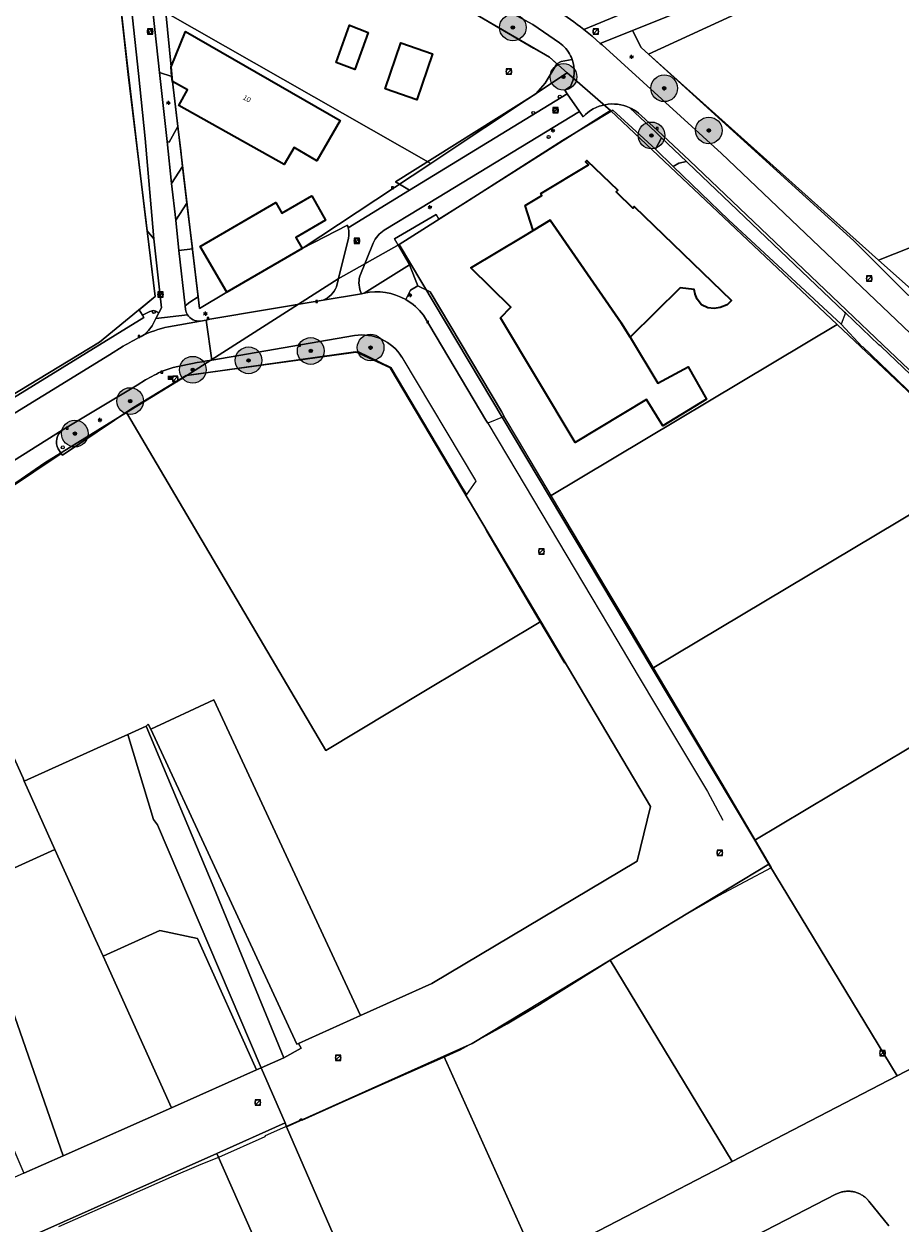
# Model space of a CAD drawing. Header units: metres. Extents: x 163543 to 168130, y 402678 to 405437.
# Tile 120 of 256: x 164845 to 164977, y 403291 to 403471. Entities that reach past the tile are written whole.
import ezdxf
from ezdxf.enums import TextEntityAlignment as Align

# ---------------------------------------------------------------- set-up
doc = ezdxf.new("R2010")
doc.units = ezdxf.units.M
doc.layers.get('0').update_dxf_attribs({"lineweight": 25})
for name, color, linetype, lineweight in [('X-CA190022.004-UO-BGT_Ondergrond$0$GE_201_SHDHek_Lijn_GEM', 253, 'X-CA190022.004-UO-BGT_Ondergrond$0$Hekwerk', 9), ('X-CA190022.004-UO-BGT_Ondergrond$0$GE_203_VGOHaag_Lijn_GEM', 253, 'X-CA190022.004-UO-BGT_Ondergrond$0$Heg', 9), ('X-CA190022.004-UO-BGT_Ondergrond$0$GE_314_WGDRijbaanLokaleweg_Vlak_GEM', 253, 'Continuous', 9), ('X-CA190022.004-UO-BGT_Ondergrond$0$GE_316_WGDFietspad_Vlak_GEM', 253, 'Continuous', 9), ('X-CA190022.004-UO-BGT_Ondergrond$0$GE_322_WGDInrit_Vlak_GEM', 253, 'Continuous', 9), ('X-CA190022.004-UO-BGT_Ondergrond$0$GE_363_OWGBerm_openverharding_Vlak_GEM', 253, 'Continuous', 9), ('X-CA190022.004-UO-BGT_Ondergrond$0$GE_364_OWGBerm_halfverhard_Vlak_GEM', 253, 'Continuous', 9), ('X-CA190022.004-UO-BGT_Ondergrond$0$GE_366_OWGBerm_groenvoorziening_Vlak_GEM', 253, 'Continuous', 9), ('X-CA190022.004-UO-BGT_Ondergrond$0$GE_367_OWGBerm_groenvoorziening_grasenk_GEM', 253, 'Continuous', 9), ('X-CA190022.004-UO-BGT_Ondergrond$0$GE_401_OTDErf_Vlak_GEM', 253, 'Continuous', 9), ('X-CA190022.004-UO-BGT_Ondergrond$0$GE_4502_GBKN_Huisnummer_Lijn_GEM', 7, 'Continuous', 9), ('X-CA190022.004-UO-BGT_Ondergrond$0$GE_476_BTDGraslandagrarisch_Vlak_GEM', 253, 'Continuous', 9), ('X-CA190022.004-UO-BGT_Ondergrond$0$GE_601_PNDgrondvlakpand_Vlak_MV_GEM', 34, 'Continuous', 35), ('X-CA190022.004-UO-BGT_Ondergrond$0$GE_814_BRDVerkeersbord_Punt_GEM', 253, 'Continuous', 9), ('X-CA190022.004-UO-BGT_Ondergrond$0$GE_861_PALLichtmast_Punt_GEM', 253, 'Continuous', 9), ('X-CA190022.004-UO-BGT_Ondergrond$0$GE_885_PutInspectieofRioolput_Punt_GEM', 253, 'Continuous', 9), ('X-CA190022.004-UO-BGT_Ondergrond$0$GE_886_PutKolk_Punt_GEM', 253, 'Continuous', 9), ('X-CA190022.004-UO-BGT_Ondergrond$0$GE_925_STMKunstobject_Punt_GEM', 253, 'Continuous', 9), ('X-CA190022.004-UO-BGT_Ondergrond$0$N-WE-RI-PUT_INSPECTIE-S', 253, 'Continuous', 9), ('X-CA190022.004-UO-DWM_Beplanting$0$B-WE-GR-BOOM-S AFKOMSTIG UIT BGT', 252, 'Continuous', 0), ('X-CA190022.004-UO-KAD_Percelen$0$B-WE-KG-GRENS_PERCEEL-GV', 150, 'Continuous', 9), ('X-CA190022.004-UO-WHM_Riolering gemeente_NLCS_v0.1$0$B-WE-RI-PUT-S', 214, 'Continuous', 15)]:
    doc.layers.add(name, color=color, linetype=linetype, lineweight=lineweight)
doc.layers.add('X-CA190022.004-UO-DWM_Beplanting$0$N-GV-GR-GRAS-A-200', color=7, linetype='Continuous')
doc.styles.add('X-CA190022.004-UO-BGT_Ondergrond$0$BGT_NAR', font='arial.ttf', dxfattribs={"height": 1})
doc.styles.add('X-CA190022.004-UO-BGT_Ondergrond$0$NLCS-ISO', font='NLCS-ISO.ttf')
doc.linetypes.add('X-CA190022.004-UO-BGT_Ondergrond$0$Heg', pattern='A,5,-1.5,[2,dgnlstyle-meierijstad.shx,S=0.007937,R=45,X=0,Y=0],-1.5', length=8)
doc.linetypes.add('X-CA190022.004-UO-BGT_Ondergrond$0$Hekwerk', pattern='A,5,-1.5,[2,dgnlstyle-Veghel.shx,S=0.007937,R=0,X=0,Y=0],-1.5', length=8)

# ---------------------------------------------------------------- blocks, each defined once
blk = doc.blocks.new('X-CA190022.004-UO-BGT_Ondergrond$0$SRI-KOLK-SO')
at = {"color": 0, "linetype": 'ByBlock', "lineweight": 18}
blk.add_lwpolyline([(-1.125, -1.125), (1.125, -1.125), (1.125, 1.125), (-1.125, 1.125)], close=True, dxfattribs=at)
at = {"color": 0, "linetype": 'ByBlock', "lineweight": 18, "style": 'X-CA190022.004-UO-BGT_Ondergrond$0$NLCS-ISO'}
blk.add_text('k', height=1.5, dxfattribs=at).set_placement((0, 0), align=Align.MIDDLE_CENTER)
blk = doc.blocks.new('X-CA190022.004-UO-BGT_Ondergrond$0$IMGEOKolk')
at = {"xscale": 5, "yscale": 5, "zscale": 5}
blk.add_blockref('X-CA190022.004-UO-BGT_Ondergrond$0$SRI-KOLK-SO', (0, 0), dxfattribs=at)
blk = doc.blocks.new('X-CA190022.004-UO-BGT_Ondergrond$0$SIE-WEG_PAAL_VERKEERSBORD-SO')
at = {"linetype": 'ByBlock', "lineweight": 18}
blk.add_circle((0, 0), 1.5, dxfattribs=at)
at = {"linetype": 'ByBlock', "lineweight": 18, "style": 'X-CA190022.004-UO-BGT_Ondergrond$0$NLCS-ISO'}
blk.add_text('vb', height=1.5, dxfattribs=at).set_placement((0, 0.1), align=Align.MIDDLE_CENTER)
blk = doc.blocks.new('X-CA190022.004-UO-BGT_Ondergrond$0$IMGEOVerkeersbord')
at = {"xscale": 5, "yscale": 5, "zscale": 5}
blk.add_blockref('X-CA190022.004-UO-BGT_Ondergrond$0$SIE-WEG_PAAL_VERKEERSBORD-SO', (0, 0), dxfattribs=at)
blk = doc.blocks.new('X-CA190022.004-UO-BGT_Ondergrond$0$SRI-PUT_INSPECTIEPUT_RIOOLPUT-SO')
at = {"color": 0, "linetype": 'ByBlock', "lineweight": 18}
blk.add_lwpolyline([(-1.12, -1.12), (1.12, -1.12), (1.12, 1.12), (-1.12, 1.12)], close=True, dxfattribs=at)
at = {"color": 0, "linetype": 'ByBlock', "lineweight": 18, "style": 'X-CA190022.004-UO-BGT_Ondergrond$0$NLCS-ISO'}
blk.add_text('r', height=1.5, dxfattribs=at).set_placement((0, 0.28), align=Align.MIDDLE_CENTER)
blk = doc.blocks.new('X-CA190022.004-UO-BGT_Ondergrond$0$IMGEOInspectierioolput')
at = {"layer": 'X-CA190022.004-UO-BGT_Ondergrond$0$N-WE-RI-PUT_INSPECTIE-S', "xscale": 10, "yscale": 10, "zscale": 10}
blk.add_blockref('X-CA190022.004-UO-BGT_Ondergrond$0$SRI-PUT_INSPECTIEPUT_RIOOLPUT-SO', (0, 0), dxfattribs=at)
blk = doc.blocks.new('X-CA190022.004-UO-BGT_Ondergrond$0$N-SIE-WEG_LICHTMAST-SO')
h = blk.add_hatch(color=256)
h.paths.add_polyline_path([(1.2, 0.5, 0.658505), (-1.2, 0.5)])
h.paths.add_polyline_path([(-1.2, -0.5, 0.658505), (1.2, -0.5)])
at = {"flags": 128}
for points in [[(-2.2, 1.3), (-1.1, 0.6)], [(-1.2, 0.5), (1.2, 0.5)], [(0, 1.3), (0, 2.5)], [(1.1, 0.6), (2.2, 1.3)], [(-2.2, -1.3), (-1.1, -0.6)], [(-1.2, -0.5), (1.2, -0.5)], [(0, -1.3), (0, -2.5)], [(2.2, -1.3), (1.1, -0.6)]]:
    blk.add_lwpolyline(points, dxfattribs=at)
at = {"ltscale": 0.5}
blk.add_circle((0, 0), 1.27, dxfattribs=at)
at = {"style": 'X-CA190022.004-UO-BGT_Ondergrond$0$NLCS-ISO'}
blk.add_attdef('TYPE', text='', height=1.8, dxfattribs=at).set_placement((0, 2.5), align=Align.BOTTOM_CENTER)
blk = doc.blocks.new('X-CA190022.004-UO-BGT_Ondergrond$0$IMGEOLichtmastpaal')
at = {"xscale": 5, "yscale": 5, "zscale": 5}
blk.add_blockref('X-CA190022.004-UO-BGT_Ondergrond$0$N-SIE-WEG_LICHTMAST-SO', (0, 6.4), dxfattribs=at)
blk = doc.blocks.new('*U26')
at = {"layer": 'X-CA190022.004-UO-BGT_Ondergrond$0$GE_925_STMKunstobject_Punt_GEM'}
h = blk.add_hatch(color=30, dxfattribs=at)
edge = h.paths.add_edge_path()
edge.add_spline(control_points=[(-15.9, -13.3), (-15.9, -15.9), (-13.3, -15.9)], knot_values=[0, 0, 0, 1, 1, 1], degree=2, periodic=0)
edge.add_line((-13.3, -15.9), (13.3, -15.9))
edge.add_spline(control_points=[(13.3, -15.9), (15.9, -15.9), (15.9, -13.3)], knot_values=[0, 0, 0, 1, 1, 1], degree=2, periodic=0)
edge.add_line((15.9, -13.3), (15.9, 13.3))
edge.add_spline(control_points=[(15.9, 13.3), (15.9, 15.9), (13.3, 15.9)], knot_values=[0, 0, 0, 1, 1, 1], degree=2, periodic=0)
edge.add_line((13.3, 15.9), (-13.3, 15.9))
edge.add_spline(control_points=[(-13.3, 15.9), (-15.9, 15.9), (-15.9, 13.3)], knot_values=[0, 0, 0, 1, 1, 1], degree=2, periodic=0)
edge.add_line((-15.9, 13.3), (-15.9, -13.3))
blk = doc.blocks.new('X-CA190022.004-UO-BGT_Ondergrond$0$IMGEOKunstobject')
at = {"layer": 'X-CA190022.004-UO-BGT_Ondergrond$0$GE_925_STMKunstobject_Punt_GEM'}
h = blk.add_hatch(color=0, dxfattribs=at)
edge = h.paths.add_edge_path()
edge.add_line((7.9, 9.1), (-7.9, 9.1))
edge.add_spline(control_points=[(-7.9, 9.1), (-9.1, 8.8), (-9.1, 7.9)], knot_values=[0, 0, 0, 1, 1, 1], degree=2, periodic=0)
edge.add_line((-9.1, 7.9), (-9.1, -7.9))
edge.add_spline(control_points=[(-9.1, -7.9), (-9.1, -9), (-7.7, -9.1)], knot_values=[0, 0, 0, 1, 1, 1], degree=2, periodic=0)
edge.add_line((-7.7, -9.1), (7.7, -9.1))
edge.add_spline(control_points=[(7.7, -9.1), (9.1, -9), (9.1, -7.9)], knot_values=[0, 0, 0, 1, 1, 1], degree=2, periodic=0)
edge.add_line((9.1, -7.9), (9.1, 7.9))
edge.add_spline(control_points=[(9.1, 7.9), (8.8, 9.1), (7.9, 9.1)], knot_values=[0, 0, 0, 1, 1, 1], degree=2, periodic=0)
h = blk.add_hatch(color=0, dxfattribs=at)
edge = h.paths.add_edge_path(flags=0)
edge.add_spline(control_points=[(-6.4, -6.2), (-6.4, -6.4), (-6.2, -6.4)], knot_values=[0, 0, 0, 1, 1, 1], degree=2, periodic=0)
edge.add_line((-6.2, -6.4), (6.2, -6.4))
edge.add_spline(control_points=[(6.2, -6.4), (6.4, -6.4), (6.4, -6.2)], knot_values=[0, 0, 0, 1, 1, 1], degree=2, periodic=0)
edge.add_line((6.4, -6.2), (6.4, 6.2))
edge.add_spline(control_points=[(6.4, 6.2), (6.4, 6.3), (6.2, 6.4)], knot_values=[0, 0, 0, 1, 1, 1], degree=2, periodic=0)
edge.add_line((6.2, 6.4), (-6.2, 6.4))
edge.add_spline(control_points=[(-6.2, 6.4), (-6.3, 6.4), (-6.4, 6.2)], knot_values=[0, 0, 0, 1, 1, 1], degree=2, periodic=0)
edge.add_line((-6.4, 6.2), (-6.4, -6.2))
at = {"layer": 'X-CA190022.004-UO-BGT_Ondergrond$0$GE_925_STMKunstobject_Punt_GEM', "color": 0}
blk.add_blockref('*U26', (0, 0), dxfattribs=at)
blk = doc.blocks.new('X-CA190022.004-UO-WHM_Riolering gemeente_NLCS_v0.1$0$B-SRI-PUT_BETON-SO')
blk.add_line((-1.41, -1.41), (1.41, 1.41))
at = {"lineweight": -3, "flags": 128}
blk.add_lwpolyline([(2, -2), (2, 2), (-2, 2), (-2, -2)], close=True, dxfattribs=at)
at = {"lineweight": -3}
blk.add_circle((0, 0), 2, dxfattribs=at)
blk = doc.blocks.new('X-CA190022.004-UO-DWM_Beplanting$0$SGR-BOOM_01-SO')
at = {"linetype": 'ByBlock', "lineweight": 18}
h = blk.add_hatch(color=0, dxfattribs=at)
h.dxf.hatch_style = 1
edge = h.paths.add_edge_path()
edge.add_arc((0, 0), 0.25, 0, 360)
at = {"color": 0, "linetype": 'ByBlock', "lineweight": 18}
for radius in [2, 0.25]:
    blk.add_circle((0, 0), radius, dxfattribs=at)
blk = doc.blocks.new('X-CA190022.004-UO-DWM_Beplanting$0$IMGEOBoom')
at = {"transparency": 33554457}
h = blk.add_hatch(color=256, dxfattribs=at)
h.dxf.hatch_style = 1
edge = h.paths.add_edge_path()
edge.add_arc((0, 0), 100, 0, 360)
edge = h.paths.add_edge_path(flags=17)
edge.add_arc((0, 0), 12.5, 0, 360)
h = blk.add_hatch()
h.set_pattern_fill('ANGLE', color=256)
h.set_pattern_definition([(0, (0, 0), (0, 6.985), [5.08, -1.905]), (90, (0, 0), (-6.985, 4e-16), [5.08, -1.905])])
edge = h.paths.add_edge_path(flags=17)
edge.add_arc((0, 0), 12.5, 0, 360)
at = {"layer": 'X-CA190022.004-UO-DWM_Beplanting$0$N-GV-GR-GRAS-A-200'}
h = blk.add_hatch(color=256, dxfattribs=at)
h.dxf.hatch_style = 1
edge = h.paths.add_edge_path(flags=17)
edge.add_arc((0, 0), 12.5, 0, 360)
at = {"xscale": 50, "yscale": 50, "zscale": 50}
blk.add_blockref('X-CA190022.004-UO-DWM_Beplanting$0$SGR-BOOM_01-SO', (0, 0), dxfattribs=at)

msp = doc.modelspace()

# ---------------------------------------------------------------- linework, layer by layer
at = {"layer": 'X-CA190022.004-UO-BGT_Ondergrond$0$GE_201_SHDHek_Lijn_GEM'}
for p, q in [((164863.076, 403427.538), (164862.574, 403428.321)), ((164821.572, 403401.523), (164863.308, 403427.157)), ((164863.308, 403427.157), (164863.076, 403427.538)), ((164895.485, 403422.029), (164869.658, 403418.491)), ((164900.325, 403419.702), (164895.485, 403422.029)), ((164869.658, 403418.491), (164861.493, 403413.556)), ((164861.493, 403413.556), (164851.096, 403406.561))]:
    msp.add_line(p, q, dxfattribs=at)
at = {"layer": 'X-CA190022.004-UO-BGT_Ondergrond$0$GE_203_VGOHaag_Lijn_GEM'}
for p, q in [((164923.442, 403462.283), (164922.05, 403460.69)), ((164922.05, 403460.69), (164901.016, 403447.491)), ((164933.594, 403458.225), (164926.038, 403453.675)), ((164939.983, 403452.401), (164933.594, 403458.225)), ((164901.016, 403447.491), (164901.625, 403447.123)), ((164900.866, 403438.956), (164907.089, 403442.575)), ((164903.083, 403435.041), (164900.866, 403438.956)), ((164906.224, 403430.997), (164904.35, 403431.913)), ((164916.879, 403413.079), (164906.224, 403430.997))]:
    msp.add_line(p, q, dxfattribs=at)
at = {"layer": 'X-CA190022.004-UO-BGT_Ondergrond$0$GE_314_WGDRijbaanLokaleweg_Vlak_GEM', "flags": 128}
for points in [[(164987.254, 403490.483), (164936.523, 403470.173), (164931.67, 403468.23), (164930.468, 403469.305), (164929.218, 403470.324), (164934.918, 403472.65), (164986.179, 403493.565), (164995.617, 403497.416), (165006.079, 403501.684), (165007.2, 403498.468), (164987.254, 403490.483)], [(164926.095, 403467.899), (164925.6, 403468.29), (164921.589, 403471.078), (164916.13, 403474), (164910.48, 403476.49), (164901.8, 403479.56), (164901.063, 403479.821), (164896.994, 403481.26), (164883.11, 403486.17), (164866.075, 403491.013), (164864.96, 403491.33), (164857.52, 403493.35), (164856.308, 403493.795)], [(164869.825, 403427.584), (164865.083, 403427.02), (164865.527, 403427.87), (164865.922, 403428.627), (164864.796, 403438.978), (164864.735, 403439.533), (164863.473, 403453.96), (164862.494, 403463.715), (164861.594, 403472.05), (164860.502, 403482.569), (164859.39, 403488.66), (164858.936, 403489.798), (164857.796, 403492.658), (164862.425, 403491.384), (164862.732, 403489.638), (164862.91, 403488.63), (164863.18, 403486.203), (164863.92, 403479.557), (164865.637, 403463.889)], [(164929.218, 403470.324), (164930.468, 403469.305), (164931.67, 403468.23)], [(164931.67, 403468.23), (164931.97, 403467.99), (164949.86, 403451.75), (165026.383, 403378.875), (165023.603, 403375.954), (165021.956, 403377.521), (165016.529, 403382.683), (164996.875, 403401.378), (164990.601, 403407.345), (164974.045, 403423.092), (164968.588, 403428.283), (164945.057, 403450.665), (164941.078, 403454.449), (164940.275, 403455.206), (164937.868, 403457.378), (164937.433, 403457.771)], [(164865.637, 403463.889), (164866.77, 403453.551), (164867.463, 403447.222), (164868.065, 403441.731), (164868.561, 403437.208), (164869.471, 403428.899), (164869.528, 403428.379)], [(164929.125, 403457.253), (164928.581, 403458.021), (164926.723, 403460.667), (164926.398, 403461.23), (164927.236, 403461.79)], [(164990.325, 403407.055), (164973.769, 403422.802), (164973.457, 403423.099), (164968.438, 403427.874), (164968.312, 403427.993), (164944.781, 403450.375), (164944.593, 403450.554), (164940.88, 403454.08), (164940.001, 403454.915), (164936.134, 403458.586)], [(164937.433, 403457.771), (164937.868, 403457.378), (164940.275, 403455.206), (164941.078, 403454.449), (164945.057, 403450.665), (164968.588, 403428.283), (164974.045, 403423.092)], [(164894.869, 403424.468), (164873.464, 403420.774), (164872.61, 403426.795), (164873.171, 403426.899), (164890.154, 403429.753), (164895.898, 403430.728), (164896.297, 403430.799)], [(164864.518, 403425.938), (164865.083, 403427.02), (164869.825, 403427.584)], [(164866.994, 403425.763), (164871.782, 403426.642), (164872.61, 403426.795), (164873.464, 403420.774)], [(164871.782, 403426.642), (164866.994, 403425.763)], [(164905.197, 403427.523), (164914.546, 403411.796), (164914.831, 403411.317), (164917.77, 403406.374), (164930.403, 403385.187), (164934.173, 403378.875), (164937.392, 403373.485), (164940.275, 403368.658), (164947.741, 403356.157), (164950.067, 403351.875)], [(164837.337, 403408.816), (164838.14, 403409.309), (164858.128, 403421.581), (164860.212, 403422.86)], [(164974.045, 403423.092), (164990.601, 403407.345)], [(164867.698, 403419.667), (164866.168, 403419.173)], [(164863.544, 403417.82), (164862.28, 403417.057), (164851.04, 403410.273), (164839.115, 403402.81), (164839.002, 403402.739)]]:
    msp.add_lwpolyline(points, dxfattribs=at)
at = {"layer": 'X-CA190022.004-UO-BGT_Ondergrond$0$GE_314_WGDRijbaanLokaleweg_Vlak_GEM', "extrusion": (0, 0, -1)}
for centre, radius, start, end in [((-164897.396, 403429.927), 51.426, 117.21594, 128.2287), ((-164933.532, 403452.996), 6.166, 114.96108, 129.24771), ((-164898.218, 403422.282), 8.731, 77.28691, 119.72711), ((-164898.161, 403422.23), 8.804, 119.88659, 143.04938), ((-164869.738, 403411.299), 14.722, 62.21882, 79.25811), ((-164887.583, 403376.209), 54.088, 59.59878, 62.81927)]:
    msp.add_arc(centre, radius, start, end, dxfattribs=at)
at = {"layer": 'X-CA190022.004-UO-BGT_Ondergrond$0$GE_314_WGDRijbaanLokaleweg_Vlak_GEM'}
for centre, radius, start, end in [((164922.643, 403464.067), 5.157, 19.69376, 47.98893), ((164922.689, 403464.104), 5.102, 333.02754, 19.47692), ((164933.557, 403453.042), 6.114, 65.07045, 136.46584), ((164933.532, 403452.996), 6.166, 50.75229, 65.03892), ((164871.559, 403428.685), 2.054, 188.56482, 212.40504), ((164871.561, 403428.686), 2.056, 212.4151, 276.17732), ((164860.982, 403427.893), 4.041, 297.95436, 331.06024), ((164869.738, 403411.299), 14.722, 100.74189, 117.78118), ((164895.991, 403417.535), 7.023, 31.71483, 99.19548), ((164883.682, 403351.981), 69.548, 98.44863, 103.28704), ((164880.059, 403389.012), 33.207, 114.72894, 119.82459)]:
    msp.add_arc(centre, radius, start, end, dxfattribs=at)
at = {"layer": 'X-CA190022.004-UO-BGT_Ondergrond$0$GE_316_WGDFietspad_Vlak_GEM', "flags": 128}
for points in [[(164893.917, 403440.598), (164903.114, 403446.224), (164926.723, 403460.667), (164928.581, 403458.021)], [(164928.581, 403458.021), (164904.749, 403443.535), (164899.325, 403440.238)], [(164892.156, 403431.786), (164892.411, 403432.812), (164893.96, 403439.041)], [(164897.653, 403438.325), (164895.651, 403433.363)], [(164895.898, 403430.728), (164890.154, 403429.753)]]:
    msp.add_lwpolyline(points, dxfattribs=at)
at = {"layer": 'X-CA190022.004-UO-BGT_Ondergrond$0$GE_316_WGDFietspad_Vlak_GEM'}
for centre, radius, start, end in [((164890.667, 403439.729), 3.364, 348.19508, 14.96881), ((164901.553, 403436.604), 4.263, 121.50737, 156.18442), ((164899.51, 403432.396), 3.978, 165.92733, 204.78298), ((164888.695, 403433.192), 3.735, 292.987, 337.89336)]:
    msp.add_arc(centre, radius, start, end, dxfattribs=at)
at = {"layer": 'X-CA190022.004-UO-BGT_Ondergrond$0$GE_322_WGDInrit_Vlak_GEM', "flags": 128}
for points in [[(164868.816, 403452.157), (164869.102, 403449.777), (164867.463, 403447.222), (164866.77, 403453.551), (164867.065, 403453.459), (164868.381, 403455.779), (164868.816, 403452.157)], [(164940.88, 403454.08), (164944.593, 403450.554), (164943.464, 403450.285), (164942.621, 403449.789), (164939.983, 403452.401), (164940.88, 403454.08)], [(164870.579, 403437.478), (164870.594, 403437.357), (164871.444, 403430.282), (164870.191, 403429.465), (164869.471, 403428.899), (164868.561, 403437.208), (164870.579, 403437.478)], [(164896.297, 403430.799), (164903.083, 403435.041), (164904.35, 403431.913)], [(164904.35, 403431.913), (164903.255, 403431.286), (164902.548, 403429.864)], [(164839.115, 403402.81), (164851.04, 403410.273)], [(164850.917, 403406.819), (164842.701, 403401.31), (164841.583, 403400.642), (164841.503, 403400.775), (164840.356, 403402.513)], [(164850.455, 403407.484), (164850.917, 403406.819)]]:
    msp.add_lwpolyline(points, dxfattribs=at)
at = {"layer": 'X-CA190022.004-UO-BGT_Ondergrond$0$GE_322_WGDInrit_Vlak_GEM'}
for centre, radius, start, end in [((164898.218, 403422.282), 8.731, 60.27289, 102.71309), ((164852.387, 403408.535), 2.199, 127.76632, 208.54127)]:
    msp.add_arc(centre, radius, start, end, dxfattribs=at)
at = {"layer": 'X-CA190022.004-UO-BGT_Ondergrond$0$GE_363_OWGBerm_openverharding_Vlak_GEM', "flags": 128}
for points in [[(164867.57, 403462.53), (164868.381, 403455.779), (164867.065, 403453.459), (164866.77, 403453.551), (164865.637, 403463.889), (164867.508, 403463.249), (164867.57, 403462.53)], [(164869.102, 403449.777), (164869.761, 403444.29), (164868.065, 403441.731), (164867.463, 403447.222), (164869.102, 403449.777)]]:
    msp.add_lwpolyline(points, dxfattribs=at)
at = {"layer": 'X-CA190022.004-UO-BGT_Ondergrond$0$GE_364_OWGBerm_halfverhard_Vlak_GEM', "flags": 128}
msp.add_lwpolyline([(164864.796, 403438.978), (164865.922, 403428.627), (164865.527, 403427.87), (164865.102, 403428.137), (164864.721, 403428.217), (164864.197, 403428.074), (164863.076, 403427.538), (164862.574, 403428.321), (164864.996, 403430.304), (164863.804, 403440.157), (164864.796, 403438.978)], dxfattribs=at)
at = {"layer": 'X-CA190022.004-UO-BGT_Ondergrond$0$GE_366_OWGBerm_groenvoorziening_Vlak_GEM', "flags": 128}
for points in [[(164869.528, 403428.379), (164869.471, 403428.899), (164870.191, 403429.465), (164871.444, 403430.282), (164871.654, 403428.532), (164875.72, 403430.96), (164887.02, 403437.53), (164893.807, 403441.021), (164893.917, 403440.598)], [(164893.96, 403439.041), (164892.411, 403432.812)], [(164892.411, 403432.812), (164892.156, 403431.786)], [(164902.548, 403429.864), (164903.255, 403431.286), (164904.35, 403431.913), (164906.224, 403430.997)], [(164890.154, 403429.753), (164873.171, 403426.899), (164872.61, 403426.795), (164871.782, 403426.642)], [(164906.224, 403430.997), (164916.879, 403413.079), (164917.307, 403412.359), (164914.831, 403411.317), (164914.546, 403411.796), (164905.197, 403427.523)], [(164821.826, 403400.923), (164821.444, 403401.426), (164821.572, 403401.523), (164863.308, 403427.157), (164863.076, 403427.538), (164864.197, 403428.074), (164864.721, 403428.217), (164865.102, 403428.137), (164865.527, 403427.87), (164865.083, 403427.02), (164864.518, 403425.938)], [(164873.464, 403420.774), (164894.869, 403424.468)], [(164860.212, 403422.86), (164858.128, 403421.581)], [(164858.128, 403421.581), (164838.14, 403409.309), (164837.337, 403408.816)], [(164901.966, 403421.227), (164912.985, 403402.742), (164913.036, 403402.656), (164911.643, 403400.635), (164911.07, 403401.6), (164900.325, 403419.702), (164895.485, 403422.029), (164869.658, 403418.491), (164861.493, 403413.556), (164851.096, 403406.561), (164850.917, 403406.819), (164850.455, 403407.484)], [(164866.168, 403419.173), (164867.698, 403419.667)], [(164851.04, 403410.273), (164862.28, 403417.057), (164863.544, 403417.82)]]:
    msp.add_lwpolyline(points, dxfattribs=at)
at = {"layer": 'X-CA190022.004-UO-BGT_Ondergrond$0$GE_366_OWGBerm_groenvoorziening_Vlak_GEM', "extrusion": (0, 0, -1)}
for centre, radius, start, end in [((-164890.667, 403439.729), 3.364, 165.03119, 191.80492), ((-164888.695, 403433.192), 3.735, 202.10664, 247.013), ((-164871.559, 403428.685), 2.054, 327.59496, 351.43518), ((-164871.561, 403428.686), 2.056, 263.82268, 327.5849), ((-164860.982, 403427.893), 4.041, 208.93976, 242.04564), ((-164895.991, 403417.535), 7.023, 80.80452, 148.28517), ((-164883.682, 403351.981), 69.548, 76.71296, 81.55137), ((-164880.059, 403389.012), 33.207, 60.17541, 65.27106), ((-164852.387, 403408.535), 2.199, 331.45873, 52.23368)]:
    msp.add_arc(centre, radius, start, end, dxfattribs=at)
at = {"layer": 'X-CA190022.004-UO-BGT_Ondergrond$0$GE_366_OWGBerm_groenvoorziening_Vlak_GEM'}
for centre, radius, start, end in [((164898.161, 403422.23), 8.804, 36.95062, 60.11341), ((164887.583, 403376.209), 54.088, 117.18073, 120.40122)]:
    msp.add_arc(centre, radius, start, end, dxfattribs=at)
at = {"layer": 'X-CA190022.004-UO-BGT_Ondergrond$0$GE_367_OWGBerm_groenvoorziening_grasenk_GEM', "flags": 128}
for points in [[(164859.39, 403488.66), (164860.502, 403482.569), (164861.594, 403472.05), (164862.494, 403463.715), (164863.473, 403453.96), (164864.735, 403439.533), (164864.796, 403438.978), (164863.804, 403440.157), (164863.666, 403441.296), (164862.249, 403453.006), (164860.686, 403466.129), (164859.593, 403475.949), (164858.863, 403482.515), (164858.048, 403489.835), (164858.936, 403489.798), (164859.39, 403488.66)], [(164866.612, 403472.854), (164867.38, 403464.74), (164867.508, 403463.249), (164865.637, 403463.889), (164863.92, 403479.557), (164865.898, 403478.792), (164866.102, 403478.713), (164866.612, 403472.854)], [(164927.499, 403465.805), (164925.819, 403465.518), (164925.189, 403465.167), (164924.085, 403466.159), (164921.671, 403467.512), (164912.727, 403472.756), (164899.56, 403477.39), (164899.256, 403477.5), (164899.744, 403478.738), (164901.063, 403479.821), (164901.8, 403479.56)], [(164901.8, 403479.56), (164910.48, 403476.49), (164916.13, 403474), (164921.589, 403471.078), (164925.6, 403468.29), (164926.095, 403467.899)], [(165026.383, 403378.875), (164949.86, 403451.75), (164931.97, 403467.99), (164931.67, 403468.23), (164936.523, 403470.173), (164937.813, 403467.612), (164969.732, 403438.585), (164977.861, 403430.461)], [(164926.723, 403460.667), (164903.114, 403446.224), (164901.625, 403447.123), (164901.016, 403447.491), (164922.05, 403460.69), (164923.442, 403462.283), (164925.189, 403465.167), (164925.819, 403465.518), (164927.499, 403465.805)], [(164927.236, 403461.79), (164926.398, 403461.23), (164926.723, 403460.667)], [(164936.134, 403458.586), (164940.001, 403454.915), (164940.88, 403454.08), (164939.983, 403452.401), (164933.594, 403458.225), (164926.038, 403453.675), (164911.481, 403444.404), (164907.505, 403441.881), (164907.089, 403442.575), (164900.866, 403438.956)], [(164899.325, 403440.238), (164904.749, 403443.535), (164928.581, 403458.021), (164929.125, 403457.253)], [(164944.593, 403450.554), (164944.781, 403450.375), (164968.312, 403427.993), (164968.438, 403427.874), (164967.806, 403426.153), (164950.91, 403441.793), (164942.621, 403449.789), (164943.464, 403450.285), (164944.593, 403450.554)], [(164869.761, 403444.29), (164870.579, 403437.478), (164868.561, 403437.208), (164868.065, 403441.731), (164869.761, 403444.29)], [(164900.866, 403438.956), (164903.083, 403435.041), (164896.297, 403430.799), (164895.898, 403430.728)], [(164895.651, 403433.363), (164897.653, 403438.325)]]:
    msp.add_lwpolyline(points, dxfattribs=at)
at = {"layer": 'X-CA190022.004-UO-BGT_Ondergrond$0$GE_367_OWGBerm_groenvoorziening_grasenk_GEM', "extrusion": (0, 0, -1)}
for centre, radius, start, end in [((-164922.643, 403464.067), 5.157, 132.01107, 160.30624), ((-164922.689, 403464.104), 5.102, 160.52308, 206.97246), ((-164933.557, 403453.042), 6.114, 43.53416, 114.92955), ((-164901.553, 403436.604), 4.263, 23.81558, 58.49263), ((-164899.51, 403432.396), 3.978, 335.21702, 14.07267)]:
    msp.add_arc(centre, radius, start, end, dxfattribs=at)
at = {"layer": 'X-CA190022.004-UO-BGT_Ondergrond$0$GE_401_OTDErf_Vlak_GEM', "flags": 128}
for points in [[(164921.189, 403507.524), (164923.024, 403495.824), (164927.727, 403480.797), (164933.004, 403474.947), (164934.918, 403472.65), (164929.218, 403470.324)], [(164859.593, 403475.949), (164860.686, 403466.129), (164862.249, 403453.006), (164863.666, 403441.296), (164863.804, 403440.157), (164864.996, 403430.304), (164862.574, 403428.321), (164863.076, 403427.538), (164863.308, 403427.157), (164821.572, 403401.523), (164821.444, 403401.426), (164821.826, 403400.923)], [(164923.442, 403462.283), (164922.05, 403460.69), (164901.016, 403447.491), (164901.625, 403447.123), (164903.114, 403446.224), (164893.917, 403440.598), (164893.807, 403441.021), (164887.02, 403437.53), (164886.08, 403439.13), (164890.51, 403441.73), (164888.48, 403445.42), (164883.99, 403442.81), (164883.05, 403444.42), (164871.72, 403437.83), (164875.72, 403430.96), (164871.654, 403428.532), (164871.444, 403430.282), (164870.594, 403437.357), (164870.579, 403437.478), (164869.761, 403444.29), (164869.102, 403449.777), (164868.816, 403452.157), (164868.381, 403455.779), (164867.57, 403462.53), (164869.85, 403461.29), (164868.52, 403458.95), (164884.33, 403450.09), (164885.8, 403452.64), (164889.24, 403450.66), (164892.71, 403456.68), (164869.52, 403470.01), (164867.38, 403464.74), (164866.612, 403472.854)], [(164912.727, 403472.756), (164921.671, 403467.512), (164924.085, 403466.159), (164925.189, 403465.167), (164923.442, 403462.283)], [(164896.92, 403469.87), (164894.91, 403464.34), (164892.09, 403465.37), (164894.13, 403470.95), (164896.92, 403469.87)], [(164899.47, 403461.4), (164901.82, 403468.29), (164906.56, 403466.67), (164904.22, 403459.8), (164899.47, 403461.4)], [(164850.541, 403290.99), (164860.981, 403295.593), (164867.454, 403298.446), (164871.522, 403300.172), (164873.644, 403301.053), (164874.512, 403301.413), (164881.476, 403304.502), (164881.53, 403304.615), (164886.704, 403306.956), (164886.682, 403307.048), (164886.931, 403307.185), (164887, 403306.952), (164892.442, 403309.366), (164897.939, 403311.804), (164908.137, 403316.327), (164910.683, 403317.462), (164911.594, 403317.952), (164916.472, 403320.663), (164917.73, 403321.362), (164922.568, 403324.241), (164925.055, 403325.802), (164933.165, 403330.901), (164937.818, 403333.717), (164943.814, 403337.346), (164949.453, 403340.603), (164957.326, 403344.777), (164949.946, 403357.363), (164942.457, 403369.988), (164939.608, 403374.792), (164936.447, 403380.121), (164932.585, 403386.632), (164924.55, 403400.179), (164919.458, 403408.742), (164917.307, 403412.359), (164916.879, 403413.079), (164906.224, 403430.997), (164904.35, 403431.913), (164903.083, 403435.041), (164900.866, 403438.956), (164907.089, 403442.575), (164907.505, 403441.881), (164911.481, 403444.404), (164926.038, 403453.675), (164933.594, 403458.225), (164939.983, 403452.401), (164942.621, 403449.789), (164950.91, 403441.793), (164967.806, 403426.153), (164970.914, 403422.789), (164970.983, 403422.801), (164989.433, 403405.096)], [(164941.076, 403410.923), (164938.637, 403414.874), (164927.919, 403408.459), (164916.755, 403427.14), (164918.305, 403428.735), (164912.309, 403434.6), (164920.249, 403439.364), (164921.613, 403440.183), (164920.426, 403443.96), (164922.933, 403445.46), (164922.761, 403445.748), (164929.938, 403450.044), (164929.482, 403450.482), (164929.568, 403450.571), (164929.684, 403450.691), (164934.312, 403446.251), (164934.071, 403445.999), (164936.561, 403443.565), (164936.793, 403443.805), (164951.336, 403429.711), (164950.723, 403429.078), (164949.654, 403428.653), (164948.771, 403428.541), (164947.813, 403428.63), (164946.877, 403429.066), (164946.23, 403429.895), (164945.889, 403430.689), (164945.772, 403431.359), (164943.685, 403431.609), (164936.149, 403424.203), (164940.295, 403417.324), (164944.861, 403419.779), (164947.585, 403414.941), (164941.076, 403410.923)], [(164842.701, 403401.31), (164850.917, 403406.819), (164851.096, 403406.561), (164861.493, 403413.556), (164869.658, 403418.491), (164895.485, 403422.029), (164900.325, 403419.702), (164911.07, 403401.6), (164911.643, 403400.635), (164911.538, 403400.482), (164914.303, 403395.844), (164914.624, 403395.178), (164921.016, 403384.278), (164926.329, 403375.366)]]:
    msp.add_lwpolyline(points, dxfattribs=at)
at = {"layer": 'X-CA190022.004-UO-BGT_Ondergrond$0$GE_401_OTDErf_Vlak_GEM'}
msp.add_arc((164897.396, 403429.927), 51.426, 51.7713, 62.78406, dxfattribs=at)
at = {"layer": 'X-CA190022.004-UO-BGT_Ondergrond$0$GE_476_BTDGraslandagrarisch_Vlak_GEM', "flags": 128}
msp.add_lwpolyline([(165013.332, 403499.956), (165030.959, 403452.747), (165023.079, 403449.483), (165008.747, 403442.968), (164979.896, 403430.855), (164977.861, 403430.461), (164969.732, 403438.585), (164937.813, 403467.612), (164936.523, 403470.173), (164987.254, 403490.483), (165007.2, 403498.468), (165007.367, 403497.99), (165008.172, 403498.022), (165013.332, 403499.956)], dxfattribs=at)
at = {"layer": 'X-CA190022.004-UO-BGT_Ondergrond$0$GE_601_PNDgrondvlakpand_Vlak_MV_GEM', "flags": 128}
for points in [[(164869.52, 403470.01), (164892.71, 403456.68), (164889.24, 403450.66), (164885.8, 403452.64), (164884.33, 403450.09), (164868.52, 403458.95), (164869.85, 403461.29), (164867.57, 403462.53), (164867.508, 403463.249), (164867.38, 403464.74), (164869.52, 403470.01)], [(164896.92, 403469.87), (164894.91, 403464.34), (164892.09, 403465.37), (164894.13, 403470.95), (164896.92, 403469.87)], [(164899.47, 403461.4), (164901.82, 403468.29), (164906.56, 403466.67), (164904.22, 403459.8), (164899.47, 403461.4)], [(164921.613, 403440.183), (164920.426, 403443.96), (164922.933, 403445.46), (164922.761, 403445.748), (164929.938, 403450.044), (164929.482, 403450.482), (164929.568, 403450.571), (164929.684, 403450.691), (164934.312, 403446.251), (164934.071, 403445.999), (164936.561, 403443.565), (164936.793, 403443.805), (164951.336, 403429.711), (164950.723, 403429.078), (164949.654, 403428.653), (164948.771, 403428.541), (164947.813, 403428.63), (164946.877, 403429.066), (164946.23, 403429.895), (164945.889, 403430.689), (164945.772, 403431.359), (164943.685, 403431.609), (164936.149, 403424.203), (164934.84, 403426.373), (164924.191, 403441.73), (164921.613, 403440.183)], [(164888.48, 403445.42), (164890.51, 403441.73), (164886.08, 403439.13), (164887.02, 403437.53), (164875.72, 403430.96), (164871.72, 403437.83), (164883.05, 403444.42), (164883.99, 403442.81), (164888.48, 403445.42)], [(164934.84, 403426.373), (164936.149, 403424.203), (164940.295, 403417.324), (164944.861, 403419.779), (164947.585, 403414.941), (164941.076, 403410.923), (164938.637, 403414.874), (164927.919, 403408.459), (164916.755, 403427.14), (164918.305, 403428.735), (164912.309, 403434.6), (164920.249, 403439.364), (164921.613, 403440.183), (164924.191, 403441.73), (164934.84, 403426.373)]]:
    msp.add_lwpolyline(points, dxfattribs=at)
at = {"layer": 'X-CA190022.004-UO-KAD_Percelen$0$B-WE-KG-GRENS_PERCEEL-GV', "flags": 128}
for points in [[(164973.363, 403435.752), (164938.909, 403466.637), (164977.357, 403484.345), (165014.574, 403498.968), (165028.772, 403457.695), (165031.011, 403450.909), (165035.797, 403452.89), (165076.688, 403336.028), (164980.053, 403429.822)], [(165028.772, 403457.695), (165014.574, 403498.968), (164977.357, 403484.345), (164938.909, 403466.637), (164973.363, 403435.752)], [(164866.612, 403472.854), (164906.278, 403450.229), (164914.403, 403455.632), (164926.724, 403463.811), (164924.085, 403466.159), (164912.727, 403472.756), (164865.033, 403489.542)], [(164866.612, 403472.854), (164867.38, 403464.74), (164867.57, 403462.53), (164871.654, 403428.532), (164875.72, 403430.96), (164887.02, 403437.53), (164906.278, 403450.229)], [(164901.56, 403438.109), (164924.099, 403400.344), (164967.18, 403426.127), (164933.216, 403458.195)], [(165028.772, 403457.695), (164973.363, 403435.752), (164980.053, 403429.822), (165031.011, 403450.909)], [(164954.833, 403348.861), (164939.479, 403374.607), (164924.099, 403400.344), (164901.56, 403438.109), (164892.411, 403432.951), (164869.716, 403418.472), (164895.001, 403422.031), (164900.223, 403419.651), (164922.777, 403381.654), (164939.242, 403353.915), (164937.222, 403345.746), (164906.472, 403327.395), (164895.777, 403322.587), (164886.48, 403318.408), (164886.87, 403317.695), (164884.283, 403316.292), (164880.857, 403314.775), (164884.46, 403306.528), (164884.675, 403305.956), (164908.249, 403316.527), (164912.496, 403318.411), (164933.165, 403330.901), (164956.96, 403345.302)], [(164989.901, 403404.693), (164967.18, 403426.127), (164924.099, 403400.344), (164939.479, 403374.607)], [(164905.276, 403371.149), (164922.777, 403381.654), (164900.223, 403419.651), (164895.001, 403422.031), (164869.716, 403418.472), (164860.691, 403412.925), (164873.687, 403390.933), (164890.583, 403362.324)], [(164845.357, 403357.724), (164856.298, 403362.654), (164860.907, 403364.695), (164863.665, 403365.973), (164863.965, 403366.253), (164864.324, 403365.48), (164873.801, 403369.889), (164895.777, 403322.587), (164906.472, 403327.395), (164937.222, 403345.746), (164939.242, 403353.915), (164922.777, 403381.654), (164905.276, 403371.149), (164890.583, 403362.324), (164873.687, 403390.933), (164860.691, 403412.925), (164848.448, 403405.401), (164839.719, 403399.409), (164830.216, 403391.446), (164834.264, 403382.34), (164845.19, 403358.15)], [(165012.524, 403383.331), (164989.901, 403404.693), (164939.479, 403374.607), (164954.833, 403348.861)], [(164837.175, 403341.683), (164849.981, 403347.465), (164845.357, 403357.724), (164845.19, 403358.15), (164834.264, 403382.34), (164830.216, 403391.446), (164822.536, 403383.556), (164836.788, 403342.791)], [(164976.169, 403313.554), (165001.318, 403326.65), (165022.725, 403338.474), (165008.964, 403363.228), (165024.596, 403371.918), (165012.524, 403383.331), (164954.833, 403348.861), (164956.96, 403345.302)], [(164886.24, 403318.3), (164886.48, 403318.408), (164895.777, 403322.587), (164873.801, 403369.889), (164864.324, 403365.48), (164883.412, 403324.343)], [(164863.665, 403365.973), (164860.907, 403364.695), (164864.756, 403351.964), (164865.32, 403351.16), (164880.857, 403314.775), (164884.283, 403316.292), (164873.772, 403341.773)], [(164864.324, 403365.48), (164863.965, 403366.253), (164863.665, 403365.973), (164873.772, 403341.773), (164884.283, 403316.292), (164886.87, 403317.695), (164886.48, 403318.408), (164886.24, 403318.3), (164883.412, 403324.343)], [(164880.857, 403314.775), (164865.32, 403351.16), (164864.756, 403351.964), (164860.907, 403364.695), (164856.298, 403362.654), (164845.357, 403357.724), (164849.981, 403347.465), (164856.04, 403334.02), (164857.185, 403331.478), (164865.68, 403335.334), (164871.341, 403334.159), (164880.192, 403314.489)], [(164849.981, 403347.465), (164837.175, 403341.683), (164839.896, 403333.902), (164851.194, 403301.584), (164867.417, 403308.775), (164857.185, 403331.478), (164856.04, 403334.02)], [(164976.169, 403313.554), (164956.96, 403345.302), (164933.165, 403330.901), (164951.48, 403300.731)], [(164867.417, 403308.775), (164880.192, 403314.489), (164871.341, 403334.159), (164865.68, 403335.334), (164857.185, 403331.478)], [(164833.117, 403331.548), (164833.14, 403331.48), (164833.112, 403331.47), (164841.548, 403307.75), (164841.502, 403307.73), (164845.313, 403298.969), (164851.194, 403301.584), (164839.896, 403333.902)], [(164908.249, 403316.527), (164922.182, 403285.575), (164951.48, 403300.731), (164933.165, 403330.901), (164912.496, 403318.411)], [(164898.792, 403273.45), (164922.182, 403285.575), (164908.249, 403316.527), (164884.675, 403305.956)], [(164880.857, 403314.775), (164880.192, 403314.489), (164867.417, 403308.775), (164851.194, 403301.584), (164845.313, 403298.969), (164828.244, 403291.381), (164809.971, 403283.257), (164773.6, 403267.089), (164767.739, 403269.441), (164771.633, 403257.198), (164773.43, 403251.514), (164776.444, 403258.31), (164812.906, 403274.586), (164846.653, 403289.651), (164874.216, 403301.955), (164884.46, 403306.528)], [(164889.135, 403268.415), (164898.792, 403273.45), (164884.675, 403305.956), (164884.46, 403306.528), (164874.216, 403301.955), (164888.391, 403269.966)], [(164888.391, 403269.966), (164874.216, 403301.955), (164846.653, 403289.651), (164857.34, 403255.765)]]:
    msp.add_lwpolyline(points, close=True, dxfattribs=at)
for points in [[(164644.446, 403453.391), (164650.993, 403447.673), (164691.364, 403412.413), (164701.973, 403403.147), (164702.342, 403402.825), (164709.573, 403396.51), (164714.777, 403391.964), (164723.788, 403384.094), (164727.601, 403381.15), (164764.167, 403349.345), (164767.456, 403347.051), (164771.922, 403352.119), (164827.955, 403404.53), (164832.567, 403408.529), (164836.9, 403411.527), (164856.673, 403423.489), (164864.996, 403430.304), (164860.969, 403463.589), (164858.048, 403489.835)], [(164858.048, 403489.835), (164860.969, 403463.589), (164864.996, 403430.304), (164856.673, 403423.489), (164836.9, 403411.527), (164832.567, 403408.529), (164827.955, 403404.53), (164771.922, 403352.119), (164767.456, 403347.051), (164775.692, 403341.308), (164764.086, 403326.212), (164762.538, 403323.919), (164756.483, 403314.95), (164745.989, 403299.49), (164742.309, 403294.063), (164735.507, 403281.665)], [(164839.719, 403399.409), (164848.448, 403405.401), (164860.691, 403412.925), (164869.716, 403418.472), (164892.411, 403432.951), (164901.56, 403438.109), (164933.216, 403458.195), (164926.724, 403463.811), (164914.403, 403455.632), (164906.278, 403450.229), (164887.02, 403437.53), (164875.72, 403430.96), (164871.654, 403428.532), (164867.57, 403462.53), (164867.38, 403464.74), (164866.612, 403472.854)], [(164912.727, 403472.756), (164924.085, 403466.159), (164926.724, 403463.811), (164933.216, 403458.195), (164967.18, 403426.127), (164989.901, 403404.693)], [(164990.445, 403288.635), (164986.861, 403293.068), (164981.014, 403300.293), (165007.956, 403314.323), (165001.318, 403326.65), (164976.169, 403313.554), (164951.48, 403300.731), (164922.182, 403285.575)], [(164974.941, 403291.105), (164971.947, 403294.805), (164971.86, 403294.91), (164971.768, 403295.012), (164971.674, 403295.111), (164971.575, 403295.206), (164971.474, 403295.298), (164971.37, 403295.386), (164971.263, 403295.471), (164971.153, 403295.552), (164971.04, 403295.629), (164970.924, 403295.702), (164970.807, 403295.772), (164970.686, 403295.837), (164970.564, 403295.898), (164970.44, 403295.955), (164970.314, 403296.008), (164970.186, 403296.056), (164970.056, 403296.1), (164969.925, 403296.139), (164969.793, 403296.174), (164969.66, 403296.205), (164969.526, 403296.23), (164969.391, 403296.252), (164969.255, 403296.268), (164969.119, 403296.28), (164968.982, 403296.288), (164968.846, 403296.29), (164968.709, 403296.288), (164968.572, 403296.281), (164968.436, 403296.27), (164968.3, 403296.254), (164968.165, 403296.233), (164968.031, 403296.208), (164967.898, 403296.178), (164967.765, 403296.144), (164967.634, 403296.105), (164967.505, 403296.062), (164967.376, 403296.014), (164967.25, 403295.962), (164967.126, 403295.906), (164967.003, 403295.845), (164950.435, 403287.299)], [(164950.435, 403287.299), (164967.003, 403295.845), (164967.126, 403295.906), (164967.25, 403295.962), (164967.376, 403296.014), (164967.505, 403296.062), (164967.634, 403296.105), (164967.765, 403296.144), (164967.898, 403296.178), (164968.031, 403296.208), (164968.165, 403296.233), (164968.3, 403296.254), (164968.436, 403296.27), (164968.572, 403296.281), (164968.709, 403296.288), (164968.846, 403296.29), (164968.982, 403296.288), (164969.119, 403296.28), (164969.255, 403296.268), (164969.391, 403296.252), (164969.526, 403296.23), (164969.66, 403296.205), (164969.793, 403296.174), (164969.925, 403296.139), (164970.056, 403296.1), (164970.186, 403296.056), (164970.314, 403296.008), (164970.44, 403295.955), (164970.564, 403295.898), (164970.686, 403295.837), (164970.807, 403295.772), (164970.924, 403295.702), (164971.04, 403295.629), (164971.153, 403295.552), (164971.263, 403295.471), (164971.37, 403295.386), (164971.474, 403295.298), (164971.575, 403295.206), (164971.674, 403295.111), (164971.768, 403295.012), (164971.86, 403294.91), (164971.947, 403294.805), (164974.941, 403291.105)]]:
    msp.add_lwpolyline(points, dxfattribs=at)

# ---------------------------------------------------------------- block references
at = {"layer": 'X-CA190022.004-UO-BGT_Ondergrond$0$GE_814_BRDVerkeersbord_Punt_GEM', "xscale": 0.03, "yscale": 0.03, "zscale": 0.02}
for p in [(164925.626, 403460.244), (164921.636, 403457.816), (164923.953, 403454.2), (164864.813, 403427.986), (164851.144, 403407.719)]:
    msp.add_blockref('X-CA190022.004-UO-BGT_Ondergrond$0$IMGEOVerkeersbord', p, dxfattribs=at)
at = {"layer": 'X-CA190022.004-UO-BGT_Ondergrond$0$GE_861_PALLichtmast_Punt_GEM', "xscale": 0.025, "yscale": 0.025, "zscale": 0.025}
for p in [(164936.387, 403466.056), (164866.968, 403459.176), (164924.593, 403455.034), (164906.176, 403443.526), (164903.195, 403430.357), (164872.533, 403427.59), (164856.713, 403411.646)]:
    msp.add_blockref('X-CA190022.004-UO-BGT_Ondergrond$0$IMGEOLichtmastpaal', p, dxfattribs=at)
at = {"layer": 'X-CA190022.004-UO-BGT_Ondergrond$0$GE_885_PutInspectieofRioolput_Punt_GEM', "xscale": 0.025, "yscale": 0.025, "zscale": 0.025}
for p in [(164864.215, 403470.016), (164924.998, 403458.214), (164895.241, 403438.665), (164865.795, 403430.595)]:
    msp.add_blockref('X-CA190022.004-UO-BGT_Ondergrond$0$IMGEOInspectierioolput', p, dxfattribs=at)
at = {"layer": 'X-CA190022.004-UO-BGT_Ondergrond$0$GE_886_PutKolk_Punt_GEM', "xscale": 0.025, "yscale": 0.025, "zscale": 0.025}
for p in [(164940.212, 403455.482), (164900.563, 403446.6), (164889.194, 403429.568), (164872.918, 403427.052), (164905.825, 403426.489), (164862.574, 403424.312), (164886.61, 403423.013), (164865.998, 403418.984), (164851.801, 403410.592)]:
    msp.add_blockref('X-CA190022.004-UO-BGT_Ondergrond$0$IMGEOKolk', p, dxfattribs=at)
at = {"layer": 'X-CA190022.004-UO-BGT_Ondergrond$0$GE_925_STMKunstobject_Punt_GEM', "xscale": 0.02, "yscale": 0.02, "zscale": 0.02}
msp.add_blockref('X-CA190022.004-UO-BGT_Ondergrond$0$IMGEOKunstobject', (164867.201, 403418.146), dxfattribs=at)
at = {"layer": 'X-CA190022.004-UO-DWM_Beplanting$0$B-WE-GR-BOOM-S AFKOMSTIG UIT BGT', "xscale": 0.02, "yscale": 0.02, "zscale": 0.02}
for p in [(164918.589, 403470.614), (164926.176, 403463.221), (164941.273, 403461.508), (164947.961, 403455.191), (164939.356, 403454.45), (164897.281, 403422.663), (164878.984, 403420.753), (164888.3, 403422.153), (164870.628, 403419.348), (164861.246, 403414.656), (164852.961, 403409.78)]:
    msp.add_blockref('X-CA190022.004-UO-DWM_Beplanting$0$IMGEOBoom', p, dxfattribs=at)
at = {"layer": 'X-CA190022.004-UO-WHM_Riolering gemeente_NLCS_v0.1$0$B-WE-RI-PUT-S', "xscale": 0.2, "yscale": 0.2, "zscale": 0.2}
for p in [(164864.224, 403470.016), (164931.008, 403470.016), (164918, 403464), (164924.992, 403458.208), (164895.232, 403438.656), (164972, 403432.992), (164865.792, 403430.592), (164868, 403417.984), (164922.864, 403392.128), (164949.584, 403346.976), (164892.416, 403316.288), (164974, 403316.992), (164880.352, 403309.568)]:
    msp.add_blockref('X-CA190022.004-UO-WHM_Riolering gemeente_NLCS_v0.1$0$B-SRI-PUT_BETON-SO', p, dxfattribs=at)

# ---------------------------------------------------------------- texts
at = {"layer": 'X-CA190022.004-UO-BGT_Ondergrond$0$GE_4502_GBKN_Huisnummer_Lijn_GEM', "style": 'X-CA190022.004-UO-BGT_Ondergrond$0$BGT_NAR'}
msp.add_text('10', height=0.75, rotation=330.1, dxfattribs=at).set_placement((164878.744, 403459.948), align=Align.MIDDLE_CENTER)

doc.saveas('drawing.dxf')
